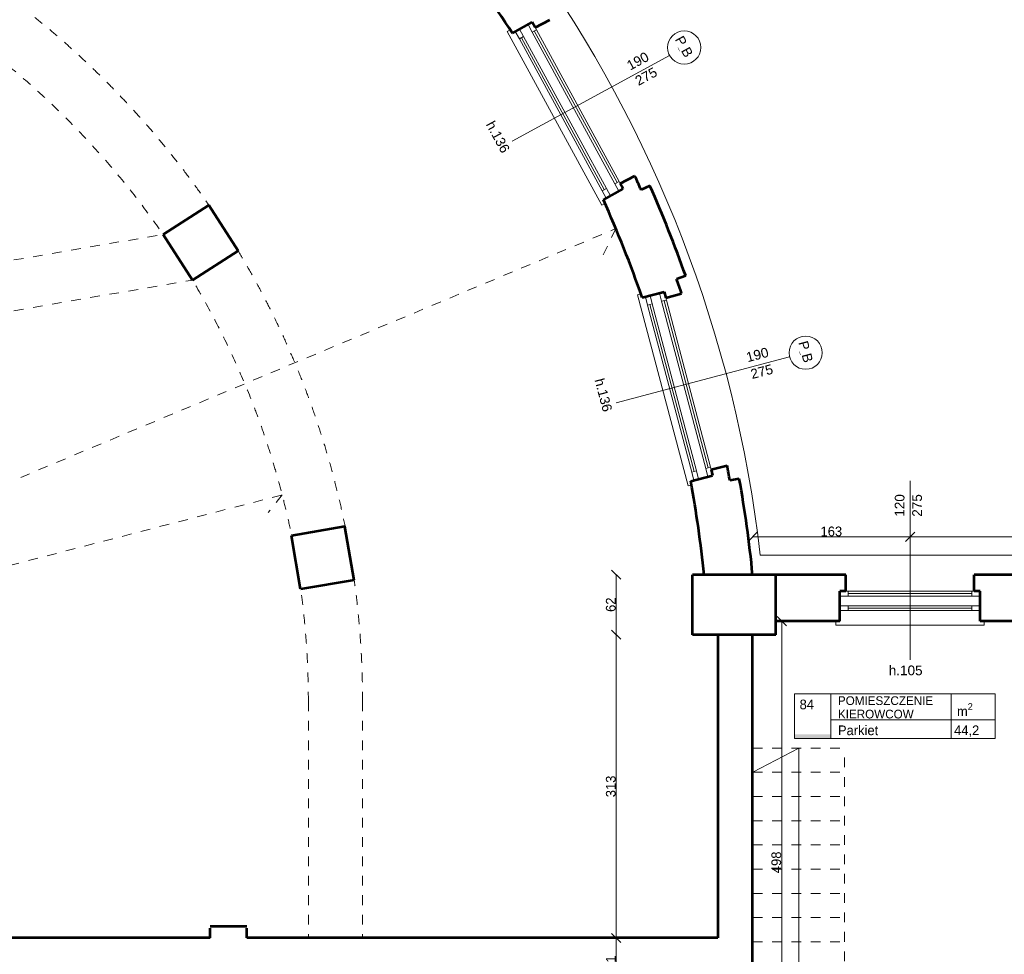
# Model space of a CAD drawing. Header units: inches. Extents: x -21887 to 84279, y -131485 to 67836.
# Tile 125 of 256: x 34256 to 44418, y 9402 to 19050. Entities that reach past the tile are written whole.
import ezdxf

# ---------------------------------------------------------------- set-up
doc = ezdxf.new("R2010")
doc.units = ezdxf.units.IN
doc.header["$MEASUREMENT"] = 0
doc.linetypes.add('Dashed copy', pattern=[200, 100, -100])
doc.layers.get('0').update_dxf_attribs({"lineweight": 13})
doc.layers.get('Defpoints').update_dxf_attribs({"lineweight": 13})
for name, color, linetype, lineweight in [('AI_MURY', 7, 'Continuous', 53), ('Dimensioning', 7, 'Continuous', 13), ('DRZWI', 7, 'Continuous', 13), ('OPISY TABELKI', 7, 'Continuous', 13), ('PODCIAGI', 7, 'Continuous', 13), ('schodzy', 7, 'Continuous', 13)]:
    doc.layers.add(name, color=color, linetype=linetype, lineweight=lineweight)
doc.styles.add('GENERATED_STYLE_7', font='txt')
doc.styles.add('GENERATED_STYLE_8', font='txt')
doc.styles.add('GENERATED_STYLE_9', font='txt')
doc.styles.add('Style-Courier New', font='txt')
doc.dimstyles.new('Dimstyle_4', dxfattribs={"dimtxt": 100, "dimasz": 95, "dimexe": 0, "dimexo": 0, "dimgap": 0.09, "dimtad": 1, "dimdec": 0, "dimlfac": 0.1, "dimzin": 0, "dimdsep": 46, "dimlunit": 5, "dimtxsty": 'GENERATED_STYLE_7', "dimblk": 'ARROWHEAD_6', "dimcen": 0.09, "dimclrd": 161, "dimclre": 161, "dimclrt": 7, "dimadec": 0, "dimazin": 0, "dimtfac": 1, "dimtdec": 0, "dimtmove": 0, "dimatfit": 3, "dimfxl": 0, "dimtolj": 1, "dimtzin": 0, "dimarcsym": 0})
doc.dimstyles.new('Dimstyle_5', dxfattribs={"dimtxt": 100, "dimasz": 95, "dimexe": 0.18, "dimexo": 0, "dimgap": 0.09, "dimtad": 1, "dimtih": 1, "dimtoh": 1, "dimdec": 0, "dimlfac": 0.1, "dimzin": 0, "dimdsep": 46, "dimlunit": 5, "dimtxsty": 'GENERATED_STYLE_7', "dimblk": 'ARROWHEAD_6', "dimcen": 0.09, "dimclrd": 161, "dimclre": 161, "dimclrt": 7, "dimadec": 0, "dimazin": 0, "dimtfac": 1, "dimtdec": 0, "dimtmove": 0, "dimatfit": 3, "dimfxl": 0, "dimtolj": 1, "dimtzin": 0, "dimarcsym": 0})

# ---------------------------------------------------------------- blocks, each defined once
blk = doc.blocks.new('ARROWHEAD_6')
at = {"color": 0, "linetype": 'Continuous'}
for p, q in [((0, 0), (-1, 0)), ((-0.5, -0.5), (0.5, 0.5))]:
    blk.add_line(p, q, dxfattribs=at)
blk = doc.blocks.new('*U359')
at = {"layer": 'Defpoints', "color": 0, "linetype": 'Continuous'}
for p in [(42122, 12841), (42122, 12841), (42122, 7861)]:
    blk.add_point(p, dxfattribs=at)
at = {"layer": 'Dimensioning', "color": 161, "linetype": 'Continuous', "lineweight": -2}
blk.add_line((42122, 7956), (42122, 12746), dxfattribs=at)
at = {"layer": 'Dimensioning', "color": 161, "linetype": 'Continuous', "lineweight": -2, "xscale": 95, "yscale": 95, "zscale": 95}
for p, rotation in [((42122, 12841), 90), ((42122, 7861), 270)]:
    blk.add_blockref('ARROWHEAD_6', p, dxfattribs=dict(at, rotation=rotation))
at = {"layer": 'Dimensioning', "color": 7, "linetype": 'Continuous', "insert": (42065, 10351), "char_height": 100, "attachment_point": 5, "rotation": 90, "style": 'GENERATED_STYLE_7'}
blk.add_mtext('498', dxfattribs=at)
blk = doc.blocks.new('*D2305')
at = {"layer": 'Defpoints'}
for p in [(42122, 12841), (42122, 12841), (42122, 10351), (42122, 7861)]:
    blk.add_point(p, dxfattribs=at)
at = {"layer": 'Dimensioning', "color": 161, "linetype": 'Continuous'}
blk.add_blockref('*U359', (0, 0), dxfattribs=at)
blk = doc.blocks.new('*U1367')
at = {"layer": 'Defpoints', "color": 0, "linetype": 'Continuous'}
for p in [(43446, 13711), (43446, 13711), (41821, 13321)]:
    blk.add_point(p, dxfattribs=at)
at = {"layer": 'Dimensioning', "color": 161, "linetype": 'Continuous', "lineweight": -2}
for p, q in [((41821, 13711), (41821, 13711)), ((41916, 13711), (43351, 13711)), ((43446, 13711), (43446, 13711))]:
    blk.add_line(p, q, dxfattribs=at)
at = {"layer": 'Dimensioning', "color": 161, "linetype": 'Continuous', "lineweight": -2, "xscale": 95, "yscale": 95, "zscale": 95, "rotation": 180}
blk.add_blockref('ARROWHEAD_6', (41821, 13711), dxfattribs=at)
at = {"layer": 'Dimensioning', "color": 161, "linetype": 'Continuous', "lineweight": -2, "xscale": 95, "yscale": 95, "zscale": 95}
blk.add_blockref('ARROWHEAD_6', (43446, 13711), dxfattribs=at)
at = {"layer": 'Dimensioning', "color": 7, "linetype": 'Continuous', "insert": (42633, 13767), "char_height": 100, "attachment_point": 5, "style": 'GENERATED_STYLE_7'}
blk.add_mtext('163', dxfattribs=at)
blk = doc.blocks.new('*D2558')
at = {"layer": 'Defpoints'}
for p in [(42633, 13711), (43446, 13711), (43446, 13711), (41821, 13321)]:
    blk.add_point(p, dxfattribs=at)
at = {"layer": 'Dimensioning', "color": 161, "linetype": 'Continuous'}
blk.add_blockref('*U1367', (0, 0), dxfattribs=at)
blk = doc.blocks.new('*U1368')
at = {"layer": 'Defpoints', "color": 0, "linetype": 'Continuous'}
for p in [(48311, 13749), (43446, 13711), (48311, 13711)]:
    blk.add_point(p, dxfattribs=at)
at = {"layer": 'Dimensioning', "color": 161, "linetype": 'Continuous', "lineweight": -2}
for p, q in [((43446, 13711), (43446, 13711)), ((43541, 13711), (48216, 13711)), ((48311, 13711), (48311, 13711))]:
    blk.add_line(p, q, dxfattribs=at)
at = {"layer": 'Dimensioning', "color": 161, "linetype": 'Continuous', "lineweight": -2, "xscale": 95, "yscale": 95, "zscale": 95, "rotation": 180}
blk.add_blockref('ARROWHEAD_6', (43446, 13711), dxfattribs=at)
at = {"layer": 'Dimensioning', "color": 161, "linetype": 'Continuous', "lineweight": -2, "xscale": 95, "yscale": 95, "zscale": 95}
blk.add_blockref('ARROWHEAD_6', (48311, 13711), dxfattribs=at)
at = {"layer": 'Dimensioning', "color": 7, "linetype": 'Continuous', "insert": (45878, 13767), "char_height": 100, "attachment_point": 5, "style": 'GENERATED_STYLE_7'}
blk.add_mtext('487', dxfattribs=at)
blk = doc.blocks.new('*D2559')
at = {"layer": 'Defpoints'}
for p in [(48311, 13749), (43446, 13711), (45878, 13711), (48311, 13711)]:
    blk.add_point(p, dxfattribs=at)
at = {"layer": 'Dimensioning', "color": 161, "linetype": 'Continuous'}
blk.add_blockref('*U1368', (0, 0), dxfattribs=at)
blk = doc.blocks.new('*U690')
at = {"layer": 'Defpoints', "color": 0, "linetype": 'Continuous'}
for p in [(40413, 9570), (41462, 9570), (41462, 9061)]:
    blk.add_point(p, dxfattribs=at)
at = {"layer": 'Dimensioning', "color": 161, "linetype": 'Continuous', "lineweight": -2}
for p, q in [((40414, 9570), (40413, 9570)), ((40413, 9156), (40413, 9475)), ((40414, 9061), (40413, 9061))]:
    blk.add_line(p, q, dxfattribs=at)
at = {"layer": 'Dimensioning', "color": 161, "linetype": 'Continuous', "lineweight": -2, "xscale": 95, "yscale": 95, "zscale": 95}
for p, rotation in [((40413, 9570), 90), ((40413, 9061), 270)]:
    blk.add_blockref('ARROWHEAD_6', p, dxfattribs=dict(at, rotation=rotation))
at = {"layer": 'Dimensioning', "color": 7, "linetype": 'Continuous', "insert": (40358, 9315), "char_height": 100, "attachment_point": 5, "rotation": 90, "style": 'GENERATED_STYLE_7'}
blk.add_mtext('51', dxfattribs=at)
blk = doc.blocks.new('*D2919')
at = {"layer": 'Defpoints'}
for p in [(40413, 9570), (41462, 9570), (40413, 9315), (41462, 9061)]:
    blk.add_point(p, dxfattribs=at)
at = {"layer": 'Dimensioning', "color": 161, "linetype": 'Continuous'}
blk.add_blockref('*U690', (0, 0), dxfattribs=at)
blk = doc.blocks.new('*U691')
at = {"layer": 'Defpoints', "color": 0, "linetype": 'Continuous'}
for p in [(40413, 12701), (41462, 12701), (41462, 9570)]:
    blk.add_point(p, dxfattribs=at)
at = {"layer": 'Dimensioning', "color": 161, "linetype": 'Continuous', "lineweight": -2}
for p, q in [((40414, 12701), (40413, 12701)), ((40413, 9665), (40413, 12606)), ((40414, 9570), (40413, 9570))]:
    blk.add_line(p, q, dxfattribs=at)
at = {"layer": 'Dimensioning', "color": 161, "linetype": 'Continuous', "lineweight": -2, "xscale": 95, "yscale": 95, "zscale": 95}
for p, rotation in [((40413, 12701), 90), ((40413, 9570), 270)]:
    blk.add_blockref('ARROWHEAD_6', p, dxfattribs=dict(at, rotation=rotation))
at = {"layer": 'Dimensioning', "color": 7, "linetype": 'Continuous', "insert": (40357, 11135), "char_height": 100, "attachment_point": 5, "rotation": 90, "style": 'GENERATED_STYLE_7'}
blk.add_mtext('313', dxfattribs=at)
blk = doc.blocks.new('*D2920')
at = {"layer": 'Defpoints'}
for p in [(40413, 12701), (41462, 12701), (40413, 11135), (41462, 9570)]:
    blk.add_point(p, dxfattribs=at)
at = {"layer": 'Dimensioning', "color": 161, "linetype": 'Continuous'}
blk.add_blockref('*U691', (0, 0), dxfattribs=at)
blk = doc.blocks.new('*U692')
at = {"layer": 'Defpoints', "color": 0, "linetype": 'Continuous'}
for p in [(40413, 13321), (41201, 13321), (41462, 12701)]:
    blk.add_point(p, dxfattribs=at)
at = {"layer": 'Dimensioning', "color": 161, "linetype": 'Continuous', "lineweight": -2}
for p, q in [((40414, 13321), (40413, 13321)), ((40413, 12796), (40413, 13226)), ((40414, 12701), (40413, 12701))]:
    blk.add_line(p, q, dxfattribs=at)
at = {"layer": 'Dimensioning', "color": 161, "linetype": 'Continuous', "lineweight": -2, "xscale": 95, "yscale": 95, "zscale": 95}
for p, rotation in [((40413, 13321), 90), ((40413, 12701), 270)]:
    blk.add_blockref('ARROWHEAD_6', p, dxfattribs=dict(at, rotation=rotation))
at = {"layer": 'Dimensioning', "color": 7, "linetype": 'Continuous', "insert": (40357, 13011), "char_height": 100, "attachment_point": 5, "rotation": 90, "style": 'GENERATED_STYLE_7'}
blk.add_mtext('62', dxfattribs=at)
blk = doc.blocks.new('*D2921')
at = {"layer": 'Defpoints'}
for p in [(40413, 13321), (41201, 13321), (40413, 13011), (41462, 12701)]:
    blk.add_point(p, dxfattribs=at)
at = {"layer": 'Dimensioning', "color": 161, "linetype": 'Continuous'}
blk.add_blockref('*U692', (0, 0), dxfattribs=at)

msp = doc.modelspace()

# ---------------------------------------------------------------- hatches: boundary and pattern name
at = {"layer": 'OPISY TABELKI', "extrusion": (0, 0, -1)}
msp.add_hatch(color=7, dxfattribs=at).paths.add_polyline_path([(-42629.2, 11629.9), (-42629.2, 11672.1), (-42252.7, 11672.1), (-42252.7, 11629.9)], flags=16)

# ---------------------------------------------------------------- linework, layer by layer
at = {"layer": 'AI_MURY', "color": 7, "linetype": 'Continuous'}
for p, q in [((39341.5, 18912), (39546.6, 19023.8)), ((39576.5, 18969), (39546.6, 19023.8)), ((39576.5, 18969), (39725.8, 19050.3)), ((40455, 17357.9), (40604.3, 17439.3)), ((40279.8, 17191.2), (40485, 17303)), ((40485, 17303), (40455, 17357.9)), ((40760.3, 17335), (40669.4, 17294.7)), ((36207, 17135.6), (35735.5, 16833.4)), ((36509.2, 16664.1), (36207, 17135.6)), ((36037.7, 16361.9), (35735.5, 16833.4)), ((36509.2, 16664.1), (36037.7, 16361.9)), ((40681.8, 16180.8), (40907.7, 16240.5)), ((40907.7, 16240.5), (40923.7, 16180.1)), ((40923.7, 16180.1), (41088.1, 16223.4)), ((41392.1, 14405.9), (41556.5, 14449.2)), ((41182.3, 14285.8), (41408.1, 14345.4)), ((41392.1, 14405.9), (41408.1, 14345.4)), ((41683.1, 14311.2), (41585.2, 14293.8)), ((37613.1, 13816.8), (37061.1, 13722.2)), ((37155.7, 13170.3), (37061.1, 13722.2)), ((37707.7, 13264.8), (37613.1, 13816.8)), ((41200.5, 12700.7), (41200.5, 13320.7)), ((41820.5, 13320.7), (41200.5, 13320.7)), ((42783, 13320.7), (41740.5, 13320.7)), ((42061.6, 12700.7), (42061.6, 13320.7)), ((42783, 13150.7), (42783, 13320.7)), ((47953, 13320.7), (44108, 13320.7)), ((44108, 13150.7), (44108, 13320.7)), ((37707.7, 13264.8), (37155.7, 13170.3)), ((42720.5, 12840.7), (42720.5, 13150.7)), ((42783, 13150.7), (42720.5, 13150.7)), ((44170.5, 13150.7), (44108, 13150.7)), ((44170.5, 12840.7), (44170.5, 13150.7)), ((42720.5, 12840.7), (42061.6, 12840.7)), ((44820.5, 12840.7), (44170.5, 12840.7)), ((42061.6, 12700.7), (41200.5, 12700.7)), ((41461.6, 12700.7), (41461.6, 9570.3)), ((41820.5, 6440.7), (41820.5, 12700.7)), ((36601.6, 9690.3), (36221.6, 9690.3)), ((36221.6, 9570.3), (21239.4, 9570.3)), ((41461.6, 9570.3), (36601.6, 9570.3))]:
    msp.add_line(p, q, dxfattribs=at)
at = {"layer": 'AI_MURY', "color": 7, "linetype": 'Dashed copy'}
for p, q in [((41129.8, 16406.5), (41036, 16373.2)), ((36221.6, 9570.3), (36221.6, 9690.3)), ((36601.6, 9570.3), (36601.6, 9690.3))]:
    msp.add_line(p, q, dxfattribs=at)
at = {"layer": 'AI_MURY', "color": 7, "linetype": 'Continuous'}
for radius, start, end in [(12658, 33.03947, 37.96214), (13055.9, 23.87356, 24.56947), (13155.4, 19.52035, 23.87356), (12658, 19.23519, 24.15872), (13055.9, 18.82444, 19.52035), (13055.9, 10.0713, 10.76485), (12658, 5.9403, 10.35445), (13155.4, 5.71493, 10.0713)]:
    msp.add_arc((28730.5, 12010.7), radius, start, end, dxfattribs=at)
at = {"layer": 'DRZWI', "color": 251, "linetype": 'Continuous'}
for p, q in [((39319.7, 18945.7), (39287.2, 18927.9)), ((40263.9, 17136.9), (39287.2, 18927.9)), ((40296.2, 17154.5), (40263.9, 17136.9)), ((40668.6, 16218.7), (40633.1, 16209.3)), ((40633.1, 16209.3), (41153.9, 14236.9)), ((41192.6, 14247.1), (41153.9, 14236.9)), ((52030.5, 13520.7), (41899.1, 13520.7)), ((42680.5, 12840.7), (42680.5, 12800.7)), ((44210.5, 12840.7), (44210.5, 12800.7)), ((44210.5, 12800.7), (42680.5, 12800.7))]:
    msp.add_line(p, q, dxfattribs=at)
at = {"layer": 'DRZWI', "color": 220, "linetype": 'Continuous'}
for p, q in [((39412.9, 18851.3), (39371, 18928.1)), ((39456.8, 18875.2), (39414.9, 18952)), ((39544.6, 18923.1), (39502.7, 18999.9)), ((39544.6, 18923.1), (39588.5, 18947)), ((40399.2, 17355.9), (39544.6, 18923.1)), ((40421.1, 17367.9), (39566.6, 18935)), ((39588.5, 18947), (39576.5, 18969)), ((40443.1, 17379.9), (39588.5, 18947)), ((39412.9, 18851.3), (39456.8, 18875.2)), ((40267.5, 17284.1), (39412.9, 18851.3)), ((40289.4, 17296.1), (39434.9, 18863.2)), ((40311.4, 17308.1), (39456.8, 18875.2)), ((40964.3, 18680.7), (39339.4, 17794.6)), ((40399.2, 17355.9), (40443.1, 17379.9)), ((40443.1, 17379.9), (40455, 17357.9)), ((40267.5, 17284.1), (40311.4, 17308.1)), ((40267.5, 17284.1), (40309.4, 17207.3)), ((40311.4, 17308.1), (40353.3, 17231.2)), ((40399.2, 17355.9), (40441.1, 17279.1)), ((40736.7, 16104.8), (40714.4, 16189.4)), ((40785.1, 16117.6), (40762.7, 16202.2)), ((40881.7, 16143.1), (40859.4, 16227.7)), ((40930.1, 16155.9), (40923.7, 16180.1)), ((40736.7, 16104.8), (40785.1, 16117.6)), ((40736.7, 16104.8), (41192.4, 14379)), ((40760.9, 16111.2), (41216.6, 14385.3)), ((40785.1, 16117.6), (41240.7, 14391.7)), ((40881.7, 16143.1), (40930.1, 16155.9)), ((40881.7, 16143.1), (41337.4, 14417.3)), ((40905.9, 16149.5), (41361.6, 14423.6)), ((40930.1, 16155.9), (41385.8, 14430)), ((42202.5, 15568.8), (40413, 15096.3)), ((41192.4, 14379), (41240.7, 14391.7)), ((41192.4, 14379), (41214.7, 14294.4)), ((41240.7, 14391.7), (41263.1, 14307.1)), ((41337.4, 14417.3), (41385.8, 14430)), ((41337.4, 14417.3), (41359.7, 14332.7)), ((41385.8, 14430), (41392.1, 14405.9)), ((43445.5, 14291.1), (43445.5, 12440.3)), ((42808, 13150.7), (42783, 13150.7)), ((42808, 13100.7), (42808, 13150.7)), ((44083, 13150.7), (42808, 13150.7)), ((44083, 13125.7), (42808, 13125.7)), ((44083, 13100.7), (44083, 13150.7)), ((44083, 13150.7), (44108, 13150.7)), ((42808, 13100.7), (42720.5, 13100.7)), ((44083, 13100.7), (42808, 13100.7)), ((44083, 13100.7), (44170.5, 13100.7)), ((42808, 13000.7), (42720.5, 13000.7)), ((42808, 12950.7), (42720.5, 12950.7)), ((42808, 12950.7), (42808, 13000.7)), ((44083, 13000.7), (42808, 13000.7)), ((44083, 12975.7), (42808, 12975.7)), ((44083, 12950.7), (42808, 12950.7)), ((44083, 13000.7), (44170.5, 13000.7)), ((44083, 12950.7), (44083, 13000.7)), ((44083, 12950.7), (44170.5, 12950.7))]:
    msp.add_line(p, q, dxfattribs=at)
at = {"layer": 'DRZWI', "color": 9, "linetype": 'Dashed copy'}
for p, q in [((40408.9, 16893.2), (40250.5, 16567.2)), ((36963.2, 14144), (36821.1, 13963.3))]:
    msp.add_line(p, q, dxfattribs=at)
at = {"layer": 'DRZWI', "color": 220, "linetype": 'Continuous'}
for centre in [(41114.8, 18762.6), (42368.2, 15612.4)]:
    msp.add_circle(centre, 171.3, dxfattribs=at)
at = {"layer": 'DRZWI', "color": 251, "linetype": 'Continuous'}
msp.add_arc((28730.5, 12012.1), 13254.8, 6.53535, 64.53026, dxfattribs=at)
at = {"layer": 'OPISY TABELKI', "color": 7, "linetype": 'Continuous'}
for p, q in [((42252.7, 12090.7), (42252.7, 11629.9)), ((42252.7, 12090.7), (44324.9, 12090.7)), ((42629.2, 12090.7), (42629.2, 11629.9)), ((43870.8, 12090.7), (43870.8, 11629.9)), ((44324.9, 12090.7), (44324.9, 11629.9)), ((42629.2, 11823.7), (44324.9, 11823.7)), ((42252.7, 11629.9), (44324.9, 11629.9))]:
    msp.add_line(p, q, dxfattribs=at)
at = {"layer": 'PODCIAGI', "color": 9, "linetype": 'Dashed copy'}
for q in [(40408.9, 16893.2), (36963.2, 14144)]:
    msp.add_line((28730.5, 12010.7), q, dxfattribs=at)
at = {"layer": 'PODCIAGI', "color": 7, "linetype": 'Dashed copy'}
for p, q in [((29070.5, 15691.9), (35735.5, 16833.4)), ((29070.5, 15168.6), (36037.7, 16361.9)), ((37235.1, 12010.7), (37235.1, 9570.3)), ((37794.8, 12010.7), (37794.8, 9570.3))]:
    msp.add_line(p, q, dxfattribs=at)
for radius in [9064.3, 8504.6]:
    msp.add_arc((28730.5, 12010.7), radius, 0, 180, dxfattribs=at)
at = {"layer": 'schodzy', "color": 9, "linetype": 'Continuous'}
for p, q in [((42296.8, 11530.7), (41821.8, 11280.7)), ((42295.9, 8338.9), (42295.9, 11530.7))]:
    msp.add_line(p, q, dxfattribs=at)
at = {"layer": 'schodzy', "color": 9, "linetype": 'Dashed copy'}
for p, q in [((41821.8, 11530.7), (42771.8, 11530.7)), ((42770.5, 8932.1), (42770.5, 11530.7)), ((41821.8, 11280.7), (42771.8, 11280.7)), ((41821.8, 11030.7), (42771.8, 11030.7)), ((41821.8, 10780.7), (42771.8, 10780.7)), ((41821.8, 10530.7), (42771.8, 10530.7)), ((41821.8, 10280.7), (42771.8, 10280.7)), ((41821.8, 10030.7), (42771.8, 10030.7)), ((41821.8, 9780.7), (42771.8, 9780.7)), ((41821.8, 9530.7), (42771.8, 9530.7))]:
    msp.add_line(p, q, dxfattribs=at)

# ---------------------------------------------------------------- texts
at = {"layer": 'DRZWI', "color": 220, "char_height": 100, "attachment_point": 1, "style": 'GENERATED_STYLE_7'}
for s, insert, width, rotation in [('\\fArial|b0|i0|c238|p39;\\H100.000000;P\\H50.000000;_\\H100.000000;B', (41103.2, 18895.6), 460.117, 298.60387), ('\\fArial|b0|i0|c238|p39;h.136', (39152.6, 18017.5), 769.864, 298.60387), ('\\fArial|b0|i0|c238|p39;\\H100.000000;P\\H50.000000;_\\H100.000000;B', (42388.7, 15744.3), 460.117, 284.79004), ('\\fArial|b0|i0|c238|p39;\\H100.000000;h.136', (40284.9, 15357.3), 769.864, 284.79004)]:
    msp.add_mtext(s, dxfattribs=dict(at, insert=insert, width=width, rotation=rotation))
at = {"layer": 'DRZWI', "color": 220, "char_height": 100, "width": 355.178, "line_spacing_factor": 1.079165, "style": 'GENERATED_STYLE_7'}
for s, insert, attachment_point, rotation in [('\\fArial|b0|i0|c238|p39;\\H100.000000;190\\P275', (40508.7, 18611.7), 1, 28.60387), ('\\fArial|b0|i0|c238|p39;\\H100.000000;190\\P275', (41743.6, 15610.5), 1, 14.79004), ('\\fArial|b0|i0|c238|p39;120\\P275', (43287.9, 14035.6), 2, 90)]:
    msp.add_mtext(s, dxfattribs=dict(at, insert=insert, attachment_point=attachment_point, rotation=rotation))
at = {"layer": 'DRZWI', "color": 220, "insert": (43225.4, 12383), "char_height": 100, "width": 519.75, "attachment_point": 1, "style": 'GENERATED_STYLE_7'}
msp.add_mtext('\\fArial|b0|i0|c238|p39;h.105', dxfattribs=at)
at = {"layer": 'OPISY TABELKI', "color": 7, "char_height": 100, "attachment_point": 1}
for s, insert, width, style in [('84', (42305.4, 12031.2), 323.775, 'GENERATED_STYLE_8'), ('\\A1;m\\H70.000000;\\S2^  ;', (43929.7, 11994.6), 323.775, 'GENERATED_STYLE_9'), ('Parkiet  ', (42701, 11764.2), 2409.415, 'GENERATED_STYLE_9'), ('44,2      ', (43899.9, 11764.2), 424.969, 'GENERATED_STYLE_9')]:
    msp.add_mtext(s, dxfattribs=dict(at, insert=insert, width=width, style=style))
at = {"layer": 'OPISY TABELKI', "color": 7, "insert": (42701, 12065.4), "char_height": 90, "width": 2409.415, "attachment_point": 1, "line_spacing_factor": 0.923713, "style": 'GENERATED_STYLE_9'}
msp.add_mtext('POMIESZCZENIE \\PKIEROWCOW ', dxfattribs=at)

# ---------------------------------------------------------------- dimensions: what is measured, and where the dimension line sits
at = {"layer": 'Dimensioning', "color": 161, "linetype": 'Continuous'}
for base, p1, p2, picture, middle in [((43445.5180538, 13710.7131048), (41820.5180538, 13320.7131048), (43445.5180538, 13710.7131048), '*D2558', (42633.0180538, 13710.7131048)), ((48310.5180538, 13710.7131048), (43445.5180538, 13710.7131048), (48310.5180538, 13748.5701856), '*D2559', (45878.0180538, 13710.7131048))]:
    dim = msp.add_linear_dim(base=base, p1=p1, p2=p2, dimstyle='Dimstyle_5', override={"dimtxsty": 'Style-Courier New', "dimclrd": 0, "dimclre": 161, "dimlwe": 0}, dxfattribs=at)
    dim.commit()
    dim.dimension.update_dxf_attribs({"geometry": picture, "text_midpoint": middle, "dimtype": 128})
for base, p1, p2, picture, middle in [((40413.5, 13320.7), (41461.6, 12700.7), (41200.5, 13320.7), '*D2921', (40413.5, 13010.7)), ((42121.5, 12840.7), (42121.5, 7860.7), (42121.5, 12840.7), '*D2305', (42121.5, 10350.7)), ((40413.5, 12700.7), (41461.6, 9570.3), (41461.6, 12700.7), '*D2920', (40413.5, 11135.5)), ((40413.5, 9570.3), (41461.6, 9060.7), (41461.6, 9570.3), '*D2919', (40413.5, 9315.5))]:
    dim = msp.add_linear_dim(base=base, p1=p1, p2=p2, angle=90, dimstyle='Dimstyle_4', override={"dimtxsty": 'Style-Courier New', "dimclrd": 0, "dimclre": 161, "dimlwe": 0}, dxfattribs=at)
    dim.commit()
    dim.dimension.update_dxf_attribs({"geometry": picture, "text_midpoint": middle, "dimtype": 128})

doc.saveas('drawing.dxf')
